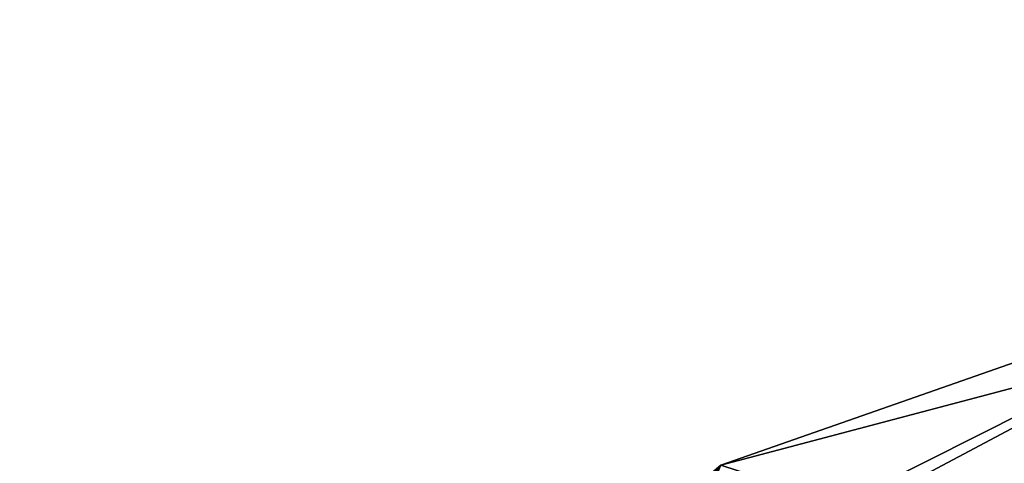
# Model space of a CAD drawing. Header units: inches. Extents: x 0 to 54.6, y -45.5 to 0.
# Tile 78 of 135: x 0.0733 to 0.1467, y -0.0256 to 0.0074. Entities that reach past the tile are written whole.
import ezdxf

# ---------------------------------------------------------------- set-up
doc = ezdxf.new("R2010")
doc.units = ezdxf.units.IN
doc.header["$LTSCALE"] = 0.03937
doc.header["$MEASUREMENT"] = 0
doc.layers.add('A-FURN-3-ST', color=151, linetype='Continuous')

msp = doc.modelspace()

# ---------------------------------------------------------------- meshes
at = {"layer": 'A-FURN-3-ST'}
mesh = msp.add_polyface(dxfattribs=at)
corners = [(0, -0.261657, 5.404484), (0, -0.242637, 5.500192), (0.00628, -0.210273, 5.383235), (0.03366, -0.11735, 5.500289), (0.073549, -0.09803, 5.336819), (0.125575, -0.025799, 5.500359), (0.104443, -0.073882, 5.326833), (0.173994, -0.041618, 5.313491), (0.173829, -0.147377, 5.155009), (0.104338, -0.172095, 5.179707), (0.173583, -0.305795, 5.049167), (0.10418, -0.319186, 5.08148), (0.250996, 0.007361, 5.500385), (0.006273, -0.276482, 5.284014), (0, -0.315801, 5.323301), (0.073473, -0.190582, 5.19818), (0.073358, -0.329193, 5.105625), (0.006263, -0.37566, 5.217746), (0, -0.251408, 16.900654), (0.006245, -0.191561, 11.200466), (0.03366, -0.126121, 16.90075), (0.073576, -0.069894, 11.200559), (0.125576, -0.034571, 16.900821), (0.104301, -0.043887, 11.200579), (0.173946, -0.008879, 11.200606), (0.250996, -0.00141, 16.900846), (0.104323, -0.357052, 17.644947), (0.173821, -0.332348, 17.669671), (0.173915, -0.196979, 17.504956), (0.104383, -0.226019, 17.485531), (0.173985, -0.096347, 17.316996), (0.104428, -0.128609, 17.303611), (0.174028, -0.034291, 17.113014), (0.104455, -0.068539, 17.106177), (0.073569, -0.094158, 17.101063), (0.006279, -0.21332, 17.077276), (0, -0.267853, 17.066391), (0.006277, -0.264962, 17.247038), (0, -0.316317, 17.225731), (0.006274, -0.348706, 17.403468), (0.073473, -0.375517, 17.626468), (0.073517, -0.247733, 17.471007), (0.073549, -0.152739, 17.2936)]
mesh.append_faces([[corners[k] for k in face] for face in [(0, 1, 2), (2, 1, 3), (2, 3, 4), (4, 3, 5), (4, 5, 6), (6, 5, 7), (6, 7, 8, 9), (9, 8, 10, 11), (12, 7, 5), (13, 14, 2), (2, 14, 0), (13, 2, 4, 15), (15, 4, 6, 9), (15, 9, 11, 16), (13, 15, 16, 17), (1, 18, 19), (19, 18, 20), (19, 20, 21), (21, 20, 22), (21, 22, 23), (23, 22, 24), (23, 24, 5), (5, 24, 12), (25, 24, 22), (23, 5, 21), (21, 5, 3), (21, 3, 19), (19, 3, 1), (26, 27, 28, 29), (29, 28, 30, 31), (31, 30, 32, 33), (33, 32, 22), (22, 32, 25), (33, 22, 34), (34, 22, 20), (34, 20, 35), (35, 20, 18), (35, 18, 36), (35, 36, 37), (37, 36, 38), (37, 38, 39), (40, 26, 29, 41), (41, 29, 31, 42), (42, 31, 33, 34), (39, 41, 42, 37), (37, 42, 34, 35)]])

doc.saveas('drawing.dxf')
